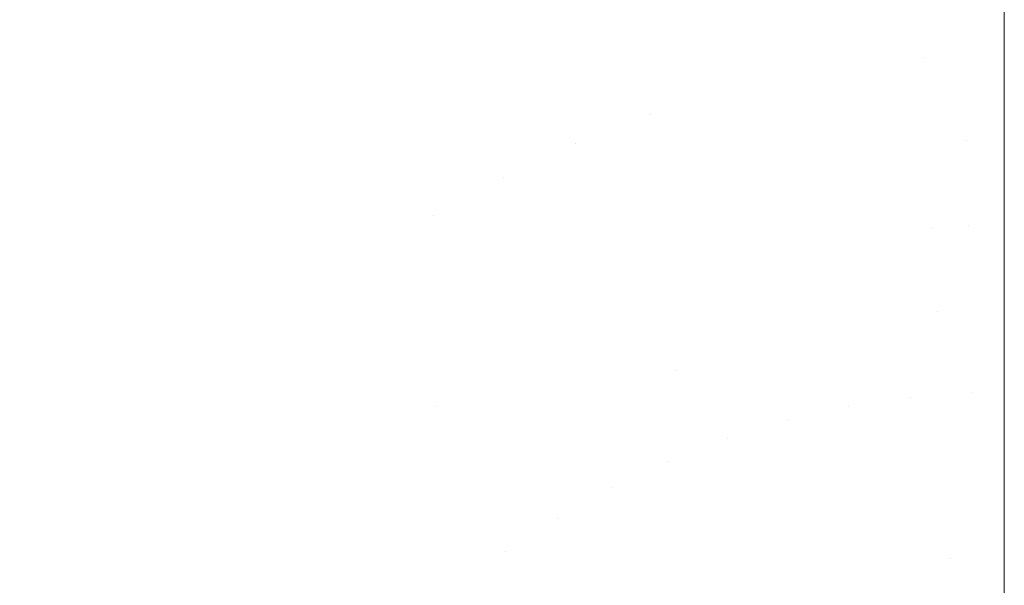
# Model space of a CAD drawing. Header units: centimetres. Extents: x -21.6 to 22.7, y 3.4 to 5.2.
# Tile 63 of 256: x -21.5262 to -21.5034, y 5.1237 to 5.1368. Entities that reach past the tile are written whole.
import ezdxf

# ---------------------------------------------------------------- set-up
doc = ezdxf.new("R2010")
doc.units = ezdxf.units.CM
doc.header["$LTSCALE"] = 2.54
doc.layers.add('Lucido design-1', color=7, linetype='Continuous')

# ---------------------------------------------------------------- blocks, each defined once
blk = doc.blocks.new('Gruppo-4-1')
at = {"color": 7, "linetype": 'Continuous', "lineweight": 9}
for points, invisible_edges in [([(-21.525118, 5.137898, -1872.226641), (-21.526077, 5.139564, -1872.227716), (-21.527886, 5.137965, -1872.227716), (-21.52685, 5.136366, -1872.226641)], 15), ([(-21.52685, 5.136366, -1873.004387), (-21.527886, 5.137965, -1873.003312), (-21.526077, 5.139564, -1873.003312), (-21.525118, 5.137898, -1873.004387)], 15), ([(-21.525118, 5.137898, -1872.226641), (-21.524161, 5.136235, -1872.225626), (-21.522408, 5.137608, -1872.225626), (-21.523284, 5.139334, -1872.226641)], 15), ([(-21.523284, 5.139334, -1873.004387), (-21.522408, 5.137608, -1873.005402), (-21.524161, 5.136235, -1873.005402), (-21.525118, 5.137898, -1873.004387)], 15), ([(-21.51793, 5.138198, -1872.224671), (-21.517233, 5.136373, -1872.223773), (-21.515405, 5.137304, -1872.223773), (-21.51601, 5.139176, -1872.224671)], 15), ([(-21.51601, 5.139176, -1873.006357), (-21.515405, 5.137304, -1873.007255), (-21.517233, 5.136373, -1873.007255), (-21.51793, 5.138198, -1873.006357)], 15), ([(-21.519773, 5.137098, -1872.224671), (-21.520562, 5.138877, -1872.225626), (-21.522408, 5.137608, -1872.225626), (-21.521534, 5.135887, -1872.224671)], 15), ([(-21.521534, 5.135887, -1873.006357), (-21.522408, 5.137608, -1873.005402), (-21.520562, 5.138877, -1873.005402), (-21.519773, 5.137098, -1873.006357)], 15), ([(-21.511156, 5.136846, -1872.222932), (-21.511565, 5.138783, -1872.223773), (-21.513513, 5.13811, -1872.223773), (-21.513006, 5.136207, -1872.222932)], 15), ([(-21.513006, 5.136207, -1873.008096), (-21.513513, 5.13811, -1873.007255), (-21.511565, 5.138783, -1873.007255), (-21.511156, 5.136846, -1873.008096)], 15), ([(-21.503423, 5.13848, -1873.007902), (-21.503423, 5.136013, -1873.008862), (-21.505281, 5.135951, -1873.008883), (-21.505384, 5.137935, -1873.008096)], 14), ([(-21.504404, 5.13799, -1872.222932), (-21.504353, 5.136004, -1872.222145), (-21.503423, 5.134414, -1872.221545), (-21.503423, 5.13848, -1872.223126)], 11), ([(22.630348, 5.13848, -1872.223126), (-21.503423, 5.13848, -1872.223126), (-21.503423, 5.134414, -1872.221545), (22.630348, 5.134414, -1872.221545)], 5), ([(-6.792166, 5.13848, -1873.007902), (-6.792166, 5.134414, -1873.009483), (-21.503423, 5.134414, -1873.009483), (-21.503423, 5.136013, -1873.008862)], 10), ([(-21.503423, 5.136013, -1873.008862), (-21.503423, 5.13848, -1873.007902), (-6.792166, 5.13848, -1873.007902)], 10), ([(-21.519773, 5.137098, -1872.224671), (-21.518988, 5.135325, -1872.223773), (-21.517233, 5.136373, -1872.223773), (-21.51793, 5.138198, -1872.224671)], 15), ([(-21.51793, 5.138198, -1873.006357), (-21.517233, 5.136373, -1873.007255), (-21.518988, 5.135325, -1873.007255), (-21.519773, 5.137098, -1873.006357)], 15), ([(-21.513006, 5.136207, -1872.222932), (-21.513513, 5.13811, -1872.223773), (-21.515405, 5.137304, -1872.223773), (-21.514803, 5.135441, -1872.222932)], 15), ([(-21.514803, 5.135441, -1873.008096), (-21.515405, 5.137304, -1873.007255), (-21.513513, 5.13811, -1873.007255), (-21.513006, 5.136207, -1873.008096)], 15), ([(-21.52685, 5.136366, -1872.226641), (-21.525816, 5.134771, -1872.225626), (-21.524161, 5.136235, -1872.225626), (-21.525118, 5.137898, -1872.226641)], 15), ([(-21.525118, 5.137898, -1873.004387), (-21.524161, 5.136235, -1873.005402), (-21.525816, 5.134771, -1873.005402), (-21.52685, 5.136366, -1873.004387)], 15), ([(-21.505384, 5.137935, -1873.008096), (-21.505281, 5.135951, -1873.008883), (-21.507129, 5.135742, -1873.008883), (-21.507334, 5.137714, -1873.008096)], 15), ([(-21.506362, 5.137843, -1872.222932), (-21.506207, 5.135864, -1872.222145), (-21.505281, 5.135951, -1872.222145), (-21.505384, 5.137935, -1872.222932)], 15), ([(-21.505384, 5.137935, -1872.222932), (-21.505281, 5.135951, -1872.222145), (-21.504353, 5.136004, -1872.222145), (-21.504404, 5.13799, -1872.222932)], 15), ([(-21.507334, 5.137714, -1873.008096), (-21.507129, 5.135742, -1873.008883), (-21.508955, 5.135397, -1873.008883), (-21.509262, 5.13735, -1873.008096)], 15), ([(-21.508302, 5.13755, -1872.222932), (-21.508045, 5.135587, -1872.222145), (-21.507129, 5.135742, -1872.222145), (-21.507334, 5.137714, -1872.222932)], 15), ([(-21.507334, 5.137714, -1872.222932), (-21.507129, 5.135742, -1872.222145), (-21.506207, 5.135864, -1872.222145), (-21.506362, 5.137843, -1872.222932)], 15), ([(-21.521534, 5.135887, -1872.224671), (-21.522408, 5.137608, -1872.225626), (-21.524161, 5.136235, -1872.225626), (-21.523207, 5.134577, -1872.224671)], 15), ([(-21.523207, 5.134577, -1873.006357), (-21.524161, 5.136235, -1873.005402), (-21.522408, 5.137608, -1873.005402), (-21.521534, 5.135887, -1873.006357)], 15), ([(-21.509262, 5.13735, -1872.222932), (-21.508955, 5.135397, -1872.222145), (-21.508045, 5.135587, -1872.222145), (-21.508302, 5.13755, -1872.222932)], 15), ([(-21.514803, 5.135441, -1872.222932), (-21.515405, 5.137304, -1872.223773), (-21.517233, 5.136373, -1872.223773), (-21.516539, 5.134556, -1872.222932)], 15), ([(-21.516539, 5.134556, -1873.008096), (-21.517233, 5.136373, -1873.007255), (-21.515405, 5.137304, -1873.007255), (-21.514803, 5.135441, -1873.008096)], 15), ([(-21.509262, 5.13735, -1873.008096), (-21.508955, 5.135397, -1873.008883), (-21.510749, 5.134919, -1873.008883), (-21.511156, 5.136846, -1873.008096)], 15), ([(-21.510214, 5.137115, -1872.222932), (-21.509857, 5.135174, -1872.222145), (-21.508955, 5.135397, -1872.222145), (-21.509262, 5.13735, -1872.222932)], 15), ([(-21.521534, 5.135887, -1872.224671), (-21.520664, 5.134173, -1872.223773), (-21.518988, 5.135325, -1872.223773), (-21.519773, 5.137098, -1872.224671)], 15), ([(-21.519773, 5.137098, -1873.006357), (-21.518988, 5.135325, -1873.007255), (-21.520664, 5.134173, -1873.007255), (-21.521534, 5.135887, -1873.006357)], 15), ([(-21.511156, 5.136846, -1872.222932), (-21.510749, 5.134919, -1872.222145), (-21.509857, 5.135174, -1872.222145), (-21.510214, 5.137115, -1872.222932)], 15), ([(-21.511631, 5.134632, -1872.222145), (-21.510749, 5.134919, -1872.222145), (-21.511156, 5.136846, -1872.222932), (-21.513006, 5.136207, -1872.222932)], 15), ([(-21.511156, 5.136846, -1873.008096), (-21.510749, 5.134919, -1873.008883), (-21.512502, 5.134314, -1873.008883), (-21.513006, 5.136207, -1873.008096)], 15), ([(-21.528476, 5.134751, -1872.226641), (-21.527371, 5.133227, -1872.225626), (-21.525816, 5.134771, -1872.225626), (-21.52685, 5.136366, -1872.226641)], 15), ([(-21.52685, 5.136366, -1873.004387), (-21.525816, 5.134771, -1873.005402), (-21.527371, 5.133227, -1873.005402), (-21.528476, 5.134751, -1873.004387)], 15), ([(-21.516539, 5.134556, -1872.222932), (-21.517233, 5.136373, -1872.223773), (-21.518988, 5.135325, -1872.223773), (-21.518206, 5.133562, -1872.222932)], 15), ([(-21.518206, 5.133562, -1873.008096), (-21.518988, 5.135325, -1873.007255), (-21.517233, 5.136373, -1873.007255), (-21.516539, 5.134556, -1873.008096)], 15), ([(-21.523207, 5.134577, -1872.224671), (-21.524161, 5.136235, -1872.225626), (-21.525816, 5.134771, -1872.225626), (-21.524786, 5.13318, -1872.224671)], 15), ([(-21.524786, 5.13318, -1873.006357), (-21.525816, 5.134771, -1873.005402), (-21.524161, 5.136235, -1873.005402), (-21.523207, 5.134577, -1873.006357)], 15), ([(-21.51336, 5.133966, -1872.222145), (-21.512502, 5.134314, -1872.222145), (-21.513006, 5.136207, -1872.222932), (-21.514803, 5.135441, -1872.222932)], 15), ([(-21.513006, 5.136207, -1873.008096), (-21.512502, 5.134314, -1873.008883), (-21.514205, 5.133589, -1873.008883), (-21.514803, 5.135441, -1873.008096)], 15), ([(-21.513006, 5.136207, -1872.222932), (-21.512502, 5.134314, -1872.222145), (-21.511631, 5.134632, -1872.222145)], 11), ([(-21.523207, 5.134577, -1872.224671), (-21.522256, 5.132926, -1872.223773), (-21.520664, 5.134173, -1872.223773), (-21.521534, 5.135887, -1872.224671)], 15), ([(-21.521534, 5.135887, -1873.006357), (-21.520664, 5.134173, -1873.007255), (-21.522256, 5.132926, -1873.007255), (-21.523207, 5.134577, -1873.006357)], 15), ([(-21.506924, 5.133783, -1873.009616), (-21.507129, 5.135742, -1873.008883), (-21.505281, 5.135951, -1873.008883), (-21.505179, 5.13398, -1873.009616)], 15), ([(-21.506054, 5.133898, -1872.221412), (-21.506207, 5.135864, -1872.222145), (-21.507129, 5.135742, -1872.222145), (-21.506924, 5.133783, -1872.221412)], 15), ([(-21.505179, 5.13398, -1872.221412), (-21.505281, 5.135951, -1872.222145), (-21.506207, 5.135864, -1872.222145), (-21.506054, 5.133898, -1872.221412)], 15), ([(-21.505281, 5.135951, -1873.008883), (-21.503423, 5.136013, -1873.008862), (-21.503423, 5.134414, -1873.009483)], 9), ([(-21.504302, 5.13403, -1872.221412), (-21.504353, 5.136004, -1872.222145), (-21.505281, 5.135951, -1872.222145), (-21.505179, 5.13398, -1872.221412)], 15), ([(-21.503423, 5.134414, -1873.009483), (-21.505179, 5.13398, -1873.009616), (-21.505281, 5.135951, -1873.008883)], 11), ([(-21.503423, 5.134414, -1872.221545), (-21.504353, 5.136004, -1872.222145), (-21.504302, 5.13403, -1872.221412)], 11), ([(-21.50865, 5.133457, -1873.009616), (-21.508955, 5.135397, -1873.008883), (-21.507129, 5.135742, -1873.008883), (-21.506924, 5.133783, -1873.009616)], 15), ([(-21.50779, 5.133636, -1872.221412), (-21.508045, 5.135587, -1872.222145), (-21.508955, 5.135397, -1872.222145), (-21.50865, 5.133457, -1872.221412)], 15), ([(-21.506924, 5.133783, -1872.221412), (-21.507129, 5.135742, -1872.222145), (-21.508045, 5.135587, -1872.222145), (-21.50779, 5.133636, -1872.221412)], 15), ([(-21.515035, 5.133183, -1872.222145), (-21.514205, 5.133589, -1872.222145), (-21.514803, 5.135441, -1872.222932), (-21.516539, 5.134556, -1872.222932)], 15), ([(-21.514803, 5.135441, -1873.008096), (-21.514205, 5.133589, -1873.008883), (-21.515849, 5.13275, -1873.008883), (-21.516539, 5.134556, -1873.008096)], 15), ([(-21.514803, 5.135441, -1872.222932), (-21.514205, 5.133589, -1872.222145), (-21.51336, 5.133966, -1872.222145)], 11), ([(-21.510345, 5.133005, -1873.009616), (-21.510749, 5.134919, -1873.008883), (-21.508955, 5.135397, -1873.008883), (-21.50865, 5.133457, -1873.009616)], 15), ([(-21.50865, 5.133457, -1872.221412), (-21.508955, 5.135397, -1872.222145), (-21.509857, 5.135174, -1872.222145), (-21.509502, 5.133246, -1872.221412)], 15), ([(-21.518206, 5.133562, -1872.222932), (-21.518988, 5.135325, -1872.223773), (-21.520664, 5.134173, -1872.223773), (-21.519798, 5.132467, -1872.222932)], 15), ([(-21.519798, 5.132467, -1873.008096), (-21.520664, 5.134173, -1873.007255), (-21.518988, 5.135325, -1873.007255), (-21.518206, 5.133562, -1873.008096)], 15), ([(-21.509502, 5.133246, -1872.221412), (-21.509857, 5.135174, -1872.222145), (-21.510749, 5.134919, -1872.222145), (-21.510345, 5.133005, -1872.221412)], 15), ([(-21.512001, 5.132434, -1873.009616), (-21.512502, 5.134314, -1873.008883), (-21.510749, 5.134919, -1873.008883), (-21.510345, 5.133005, -1873.009616)], 15), ([(-21.510345, 5.133005, -1872.221412), (-21.510749, 5.134919, -1872.222145), (-21.511631, 5.134632, -1872.222145), (-21.511179, 5.132734, -1872.221412)], 15), ([(-21.524786, 5.13318, -1872.224671), (-21.525816, 5.134771, -1872.225626), (-21.527371, 5.133227, -1872.225626), (-21.526269, 5.131708, -1872.224671)], 15), ([(-21.526269, 5.131708, -1873.006357), (-21.527371, 5.133227, -1873.005402), (-21.525816, 5.134771, -1873.005402), (-21.524786, 5.13318, -1873.006357)], 15), ([(-21.524786, 5.13318, -1872.224671), (-21.523759, 5.131596, -1872.223773), (-21.522256, 5.132926, -1872.223773), (-21.523207, 5.134577, -1872.224671)], 15), ([(-21.523207, 5.134577, -1873.006357), (-21.522256, 5.132926, -1873.007255), (-21.523759, 5.131596, -1873.007255), (-21.524786, 5.13318, -1873.006357)], 15), ([(-21.516648, 5.132292, -1872.222145), (-21.515849, 5.13275, -1872.222145), (-21.516539, 5.134556, -1872.222932), (-21.518206, 5.133562, -1872.222932)], 15), ([(-21.516539, 5.134556, -1873.008096), (-21.515849, 5.13275, -1873.008883), (-21.517429, 5.131808, -1873.008883), (-21.518206, 5.133562, -1873.008096)], 15), ([(-21.516539, 5.134556, -1872.222932), (-21.515849, 5.13275, -1872.222145), (-21.515035, 5.133183, -1872.222145)], 11), ([(-21.511179, 5.132734, -1872.221412), (-21.511631, 5.134632, -1872.222145), (-21.512502, 5.134314, -1872.222145), (-21.512001, 5.132434, -1872.221412)], 15), ([(-21.51361, 5.131748, -1873.009616), (-21.514205, 5.133589, -1873.008883), (-21.512502, 5.134314, -1873.008883), (-21.512001, 5.132434, -1873.009616)], 15), ([(-21.512001, 5.132434, -1872.221412), (-21.512502, 5.134314, -1872.222145), (-21.51336, 5.133966, -1872.222145), (-21.512812, 5.132105, -1872.221412)], 15), ([(-21.503423, 5.134414, -1873.009483), (-21.503423, 5.132078, -1873.010276), (-21.505077, 5.132024, -1873.010298), (-21.505179, 5.13398, -1873.009616)], 14), ([(-21.503423, 5.134414, -1872.221545), (-21.504302, 5.13403, -1872.221412), (-21.504251, 5.13207, -1872.22073)], 11), ([(-21.504251, 5.13207, -1872.22073), (-21.503423, 5.130283, -1872.220142), (-21.503423, 5.134414, -1872.221545)], 9), ([(22.630348, 5.134414, -1872.221545), (-21.503423, 5.134414, -1872.221545), (-21.503423, 5.130283, -1872.220142), (22.630348, 5.130283, -1872.220142)], 5), ([(-6.792166, 5.134414, -1873.009483), (-6.792166, 5.130283, -1873.010886), (-21.503423, 5.130283, -1873.010886), (-21.503423, 5.132078, -1873.010276)], 10), ([(-21.503423, 5.132078, -1873.010276), (-21.503423, 5.134414, -1873.009483), (-6.792166, 5.134414, -1873.009483)], 10), ([(-21.519798, 5.132467, -1872.222932), (-21.520664, 5.134173, -1872.223773), (-21.522256, 5.132926, -1872.223773), (-21.52131, 5.131283, -1872.222932)], 15), ([(-21.52131, 5.131283, -1873.008096), (-21.522256, 5.132926, -1873.007255), (-21.520664, 5.134173, -1873.007255), (-21.519798, 5.132467, -1873.008096)], 15), ([(-21.505179, 5.13398, -1873.009616), (-21.505077, 5.132024, -1873.010298), (-21.506722, 5.131838, -1873.010298), (-21.506924, 5.133783, -1873.009616)], 15), ([(-21.506054, 5.133898, -1872.221412), (-21.505901, 5.131946, -1872.22073), (-21.505077, 5.132024, -1872.22073), (-21.505179, 5.13398, -1872.221412)], 15), ([(-21.505179, 5.13398, -1872.221412), (-21.505077, 5.132024, -1872.22073), (-21.504251, 5.13207, -1872.22073), (-21.504302, 5.13403, -1872.221412)], 15), ([(-21.512812, 5.132105, -1872.221412), (-21.51336, 5.133966, -1872.222145), (-21.514205, 5.133589, -1872.222145), (-21.51361, 5.131748, -1872.221412)], 15), ([(-21.506924, 5.133783, -1873.009616), (-21.506722, 5.131838, -1873.010298), (-21.508347, 5.13153, -1873.010298), (-21.50865, 5.133457, -1873.009616)], 15), ([(-21.50779, 5.133636, -1872.221412), (-21.507537, 5.131699, -1872.22073), (-21.506722, 5.131838, -1872.22073), (-21.506924, 5.133783, -1872.221412)], 15), ([(-21.506924, 5.133783, -1872.221412), (-21.506722, 5.131838, -1872.22073), (-21.505901, 5.131946, -1872.22073), (-21.506054, 5.133898, -1872.221412)], 15), ([(-21.519798, 5.132467, -1872.222932), (-21.518937, 5.130771, -1872.222145), (-21.517429, 5.131808, -1872.222145), (-21.518206, 5.133562, -1872.222932)], 15), ([(-21.518206, 5.133562, -1873.008096), (-21.517429, 5.131808, -1873.008883), (-21.518937, 5.130771, -1873.008883), (-21.519798, 5.132467, -1873.008096)], 15), ([(-21.518206, 5.133562, -1872.222932), (-21.517429, 5.131808, -1872.222145), (-21.516648, 5.132292, -1872.222145)], 11), ([(-21.515164, 5.130956, -1873.009616), (-21.515849, 5.13275, -1873.008883), (-21.514205, 5.133589, -1873.008883), (-21.51361, 5.131748, -1873.009616)], 15), ([(-21.51361, 5.131748, -1872.221412), (-21.514205, 5.133589, -1872.222145), (-21.515035, 5.133183, -1872.222145), (-21.514395, 5.131365, -1872.221412)], 15), ([(-21.50865, 5.133457, -1872.221412), (-21.508347, 5.13153, -1872.22073), (-21.507537, 5.131699, -1872.22073), (-21.50779, 5.133636, -1872.221412)], 15), ([(-21.50865, 5.133457, -1873.009616), (-21.508347, 5.13153, -1873.010298), (-21.509944, 5.131105, -1873.010298), (-21.510345, 5.133005, -1873.009616)], 15), ([(-21.509502, 5.133246, -1872.221412), (-21.50915, 5.131332, -1872.22073), (-21.508347, 5.13153, -1872.22073), (-21.50865, 5.133457, -1872.221412)], 15), ([(-21.526269, 5.131708, -1872.224671), (-21.525171, 5.130195, -1872.223773), (-21.523759, 5.131596, -1872.223773), (-21.524786, 5.13318, -1872.224671)], 15), ([(-21.524786, 5.13318, -1873.006357), (-21.523759, 5.131596, -1873.007255), (-21.525171, 5.130195, -1873.007255), (-21.526269, 5.131708, -1873.006357)], 15), ([(-21.514395, 5.131365, -1872.221412), (-21.515035, 5.133183, -1872.222145), (-21.515849, 5.13275, -1872.222145), (-21.515164, 5.130956, -1872.221412)], 15), ([(-21.510345, 5.133005, -1872.221412), (-21.509944, 5.131105, -1872.22073), (-21.50915, 5.131332, -1872.22073), (-21.509502, 5.133246, -1872.221412)], 15), ([(-21.52131, 5.131283, -1872.222932), (-21.522256, 5.132926, -1872.223773), (-21.523759, 5.131596, -1872.223773), (-21.522738, 5.13002, -1872.222932)], 15), ([(-21.522738, 5.13002, -1873.008096), (-21.523759, 5.131596, -1873.007255), (-21.522256, 5.132926, -1873.007255), (-21.52131, 5.131283, -1873.008096)], 15), ([(-21.510345, 5.133005, -1873.009616), (-21.509944, 5.131105, -1873.010298), (-21.511504, 5.130567, -1873.010298), (-21.512001, 5.132434, -1873.009616)], 15), ([(-21.511179, 5.132734, -1872.221412), (-21.510729, 5.13085, -1872.22073), (-21.509944, 5.131105, -1872.22073), (-21.510345, 5.133005, -1872.221412)], 15), ([(-21.516656, 5.130066, -1873.009616), (-21.517429, 5.131808, -1873.008883), (-21.515849, 5.13275, -1873.008883), (-21.515164, 5.130956, -1873.009616)], 15), ([(-21.515164, 5.130956, -1872.221412), (-21.515849, 5.13275, -1872.222145), (-21.516648, 5.132292, -1872.222145), (-21.515918, 5.130523, -1872.221412)], 15), ([(-21.512001, 5.132434, -1872.221412), (-21.511504, 5.130567, -1872.22073), (-21.510729, 5.13085, -1872.22073), (-21.511179, 5.132734, -1872.221412)], 15), ([(-21.52131, 5.131283, -1872.222932), (-21.52037, 5.129649, -1872.222145), (-21.518937, 5.130771, -1872.222145), (-21.519798, 5.132467, -1872.222932)], 15), ([(-21.519798, 5.132467, -1873.008096), (-21.518937, 5.130771, -1873.008883), (-21.52037, 5.129649, -1873.008883), (-21.52131, 5.131283, -1873.008096)], 15), ([(-21.512001, 5.132434, -1873.009616), (-21.511504, 5.130567, -1873.010298), (-21.51302, 5.129921, -1873.010298), (-21.51361, 5.131748, -1873.009616)], 15), ([(-21.512812, 5.132105, -1872.221412), (-21.512268, 5.130257, -1872.22073), (-21.511504, 5.130567, -1872.22073), (-21.512001, 5.132434, -1872.221412)], 15), ([(-21.515918, 5.130523, -1872.221412), (-21.516648, 5.132292, -1872.222145), (-21.517429, 5.131808, -1872.222145), (-21.516656, 5.130066, -1872.221412)], 15), ([(-21.51361, 5.131748, -1872.221412), (-21.51302, 5.129921, -1872.22073), (-21.512268, 5.130257, -1872.22073), (-21.512812, 5.132105, -1872.221412)], 15), ([(-21.50652, 5.129908, -1873.01093), (-21.506722, 5.131838, -1873.010298), (-21.505077, 5.132024, -1873.010298), (-21.504976, 5.130082, -1873.01093)], 15), ([(-21.505901, 5.131946, -1872.22073), (-21.506722, 5.131838, -1872.22073), (-21.506321, 5.127994, -1872.219514), (-21.5056, 5.128089, -1872.219514)], 15), ([(-21.5056, 5.128089, -1872.219514), (-21.504876, 5.128157, -1872.219514), (-21.505077, 5.132024, -1872.22073), (-21.505901, 5.131946, -1872.22073)], 15), ([(-21.505077, 5.132024, -1873.010298), (-21.503423, 5.132078, -1873.010276), (-21.503423, 5.130283, -1873.010886)], 9), ([(-21.504251, 5.13207, -1872.22073), (-21.505077, 5.132024, -1872.22073), (-21.504876, 5.128157, -1872.219514), (-21.50415, 5.128198, -1872.219514)], 15), ([(-21.503423, 5.130283, -1873.010886), (-21.504976, 5.130082, -1873.01093), (-21.505077, 5.132024, -1873.010298)], 11), ([(-21.503423, 5.130283, -1872.220142), (-21.504251, 5.13207, -1872.22073), (-21.50415, 5.128198, -1872.219514)], 11), ([(-21.527654, 5.130172, -1872.224671), (-21.52649, 5.128732, -1872.223773), (-21.525171, 5.130195, -1872.223773), (-21.526269, 5.131708, -1872.224671)], 15), ([(-21.526269, 5.131708, -1873.006357), (-21.525171, 5.130195, -1873.007255), (-21.52649, 5.128732, -1873.007255), (-21.527654, 5.130172, -1873.006357)], 15), ([(-21.516656, 5.130066, -1872.221412), (-21.517429, 5.131808, -1872.222145), (-21.518937, 5.130771, -1872.222145), (-21.518082, 5.129086, -1872.221412)], 15), ([(-21.518082, 5.129086, -1873.009616), (-21.518937, 5.130771, -1873.008883), (-21.517429, 5.131808, -1873.008883), (-21.516656, 5.130066, -1873.009616)], 15), ([(-21.51361, 5.131748, -1873.009616), (-21.51302, 5.129921, -1873.010298), (-21.514484, 5.129175, -1873.010298), (-21.515164, 5.130956, -1873.009616)], 15), ([(-21.514395, 5.131365, -1872.221412), (-21.513759, 5.12956, -1872.22073), (-21.51302, 5.129921, -1872.22073), (-21.51361, 5.131748, -1872.221412)], 15), ([(-21.508046, 5.129619, -1873.01093), (-21.508347, 5.13153, -1873.010298), (-21.506722, 5.131838, -1873.010298), (-21.50652, 5.129908, -1873.01093)], 15), ([(-21.507537, 5.131699, -1872.22073), (-21.508347, 5.13153, -1872.22073), (-21.507748, 5.127724, -1872.219514), (-21.507037, 5.127872, -1872.219514)], 15), ([(-21.507037, 5.127872, -1872.219514), (-21.506321, 5.127994, -1872.219514), (-21.506722, 5.131838, -1872.22073), (-21.507537, 5.131699, -1872.22073)], 15), ([(-21.522738, 5.13002, -1872.222932), (-21.523759, 5.131596, -1872.223773), (-21.525171, 5.130195, -1872.223773), (-21.524079, 5.128689, -1872.222932)], 15), ([(-21.524079, 5.128689, -1873.008096), (-21.525171, 5.130195, -1873.007255), (-21.523759, 5.131596, -1873.007255), (-21.522738, 5.13002, -1873.008096)], 15), ([(-21.509546, 5.12922, -1873.01093), (-21.509944, 5.131105, -1873.010298), (-21.508347, 5.13153, -1873.010298), (-21.508046, 5.129619, -1873.01093)], 15), ([(-21.508454, 5.12755, -1872.219514), (-21.507748, 5.127724, -1872.219514), (-21.508347, 5.13153, -1872.22073), (-21.50915, 5.131332, -1872.22073)], 15), ([(-21.522738, 5.13002, -1872.222932), (-21.521722, 5.128453, -1872.222145), (-21.52037, 5.129649, -1872.222145), (-21.52131, 5.131283, -1872.222932)], 15), ([(-21.52131, 5.131283, -1873.008096), (-21.52037, 5.129649, -1873.008883), (-21.521722, 5.128453, -1873.008883), (-21.522738, 5.13002, -1873.008096)], 15), ([(-21.515164, 5.130956, -1872.221412), (-21.514484, 5.129175, -1872.22073), (-21.513759, 5.12956, -1872.22073), (-21.514395, 5.131365, -1872.221412)], 15), ([(-21.50915, 5.131332, -1872.22073), (-21.509944, 5.131105, -1872.22073), (-21.509151, 5.12735, -1872.219514), (-21.508454, 5.12755, -1872.219514)], 15), ([(-21.511011, 5.128714, -1873.01093), (-21.511504, 5.130567, -1873.010298), (-21.509944, 5.131105, -1873.010298), (-21.509546, 5.12922, -1873.01093)], 15), ([(-21.509841, 5.127126, -1872.219514), (-21.509151, 5.12735, -1872.219514), (-21.509944, 5.131105, -1872.22073), (-21.510729, 5.13085, -1872.22073)], 15), ([(-21.515164, 5.130956, -1873.009616), (-21.514484, 5.129175, -1873.010298), (-21.51589, 5.128336, -1873.010298), (-21.516656, 5.130066, -1873.009616)], 15), ([(-21.515918, 5.130523, -1872.221412), (-21.515194, 5.128766, -1872.22073), (-21.514484, 5.129175, -1872.22073), (-21.515164, 5.130956, -1872.221412)], 15), ([(-21.510729, 5.13085, -1872.22073), (-21.511504, 5.130567, -1872.22073), (-21.511011, 5.128714, -1872.220098)], 11), ([(-21.509841, 5.127126, -1872.219514), (-21.510729, 5.13085, -1872.22073), (-21.511011, 5.128714, -1872.220098)], 11), ([(-21.518082, 5.129086, -1872.221412), (-21.518937, 5.130771, -1872.222145), (-21.52037, 5.129649, -1872.222145), (-21.519435, 5.128026, -1872.221412)], 15), ([(-21.519435, 5.128026, -1873.009616), (-21.52037, 5.129649, -1873.008883), (-21.518937, 5.130771, -1873.008883), (-21.518082, 5.129086, -1873.009616)], 15), ([(-21.512434, 5.128108, -1873.01093), (-21.51302, 5.129921, -1873.010298), (-21.511504, 5.130567, -1873.010298), (-21.511011, 5.128714, -1873.01093)], 15), ([(-21.511011, 5.128714, -1872.220098), (-21.511504, 5.130567, -1872.22073), (-21.512268, 5.130257, -1872.22073), (-21.511728, 5.128423, -1872.220098)], 15), ([(-21.516656, 5.130066, -1872.221412), (-21.51589, 5.128336, -1872.22073), (-21.515194, 5.128766, -1872.22073), (-21.515918, 5.130523, -1872.221412)], 15), ([(-21.524079, 5.128689, -1872.222932), (-21.525171, 5.130195, -1872.223773), (-21.52649, 5.128732, -1872.223773), (-21.525331, 5.1273, -1872.222932)], 15), ([(-21.525331, 5.1273, -1873.008096), (-21.52649, 5.128732, -1873.007255), (-21.525171, 5.130195, -1873.007255), (-21.524079, 5.128689, -1873.008096)], 15), ([(-21.511728, 5.128423, -1872.220098), (-21.512268, 5.130257, -1872.22073), (-21.51302, 5.129921, -1872.22073), (-21.512434, 5.128108, -1872.220098)], 15), ([(-21.504976, 5.130082, -1873.01093), (-21.503423, 5.130283, -1873.010886), (-21.503423, 5.128205, -1873.011491)], 9), ([(-21.50415, 5.128198, -1872.219514), (-21.503423, 5.128205, -1872.219537), (-21.503423, 5.130283, -1872.220142)], 9), ([(22.630348, 5.128205, -1872.219537), (22.630348, 5.130283, -1872.220142), (-21.503423, 5.130283, -1872.220142), (-21.503423, 5.128205, -1872.219537)], 10), ([(-21.503423, 5.128205, -1873.011491), (-21.503423, 5.130283, -1873.010886), (-6.792166, 5.130283, -1873.010886), (-6.792166, 5.128205, -1873.011491)], 10), ([(-21.524079, 5.128689, -1872.222932), (-21.522993, 5.127191, -1872.222145), (-21.521722, 5.128453, -1872.222145), (-21.522738, 5.13002, -1872.222932)], 15), ([(-21.522738, 5.13002, -1873.008096), (-21.521722, 5.128453, -1873.008883), (-21.522993, 5.127191, -1873.008883), (-21.524079, 5.128689, -1873.008096)], 15), ([(-21.516569, 5.127884, -1872.22073), (-21.51589, 5.128336, -1872.22073), (-21.516656, 5.130066, -1872.221412), (-21.518082, 5.129086, -1872.221412)], 15), ([(-21.516656, 5.130066, -1873.009616), (-21.51589, 5.128336, -1873.010298), (-21.517232, 5.127413, -1873.010298), (-21.518082, 5.129086, -1873.009616)], 15), ([(-21.513809, 5.127407, -1873.01093), (-21.514484, 5.129175, -1873.010298), (-21.51302, 5.129921, -1873.010298), (-21.512434, 5.128108, -1873.01093)], 15), ([(-21.512434, 5.128108, -1872.220098), (-21.51302, 5.129921, -1872.22073), (-21.513759, 5.12956, -1872.22073), (-21.513128, 5.127769, -1872.220098)], 15), ([(-21.50652, 5.129908, -1873.01093), (-21.506321, 5.127994, -1873.011514), (-21.507748, 5.127724, -1873.011514), (-21.508046, 5.129619, -1873.01093)], 15), ([(-21.504976, 5.130082, -1873.01093), (-21.504876, 5.128157, -1873.011514), (-21.506321, 5.127994, -1873.011514), (-21.50652, 5.129908, -1873.01093)], 15), ([(-21.503423, 5.128205, -1873.011491), (-21.504876, 5.128157, -1873.011514), (-21.504976, 5.130082, -1873.01093)], 11), ([(-21.519435, 5.128026, -1872.221412), (-21.52037, 5.129649, -1872.222145), (-21.521722, 5.128453, -1872.222145), (-21.520713, 5.126895, -1872.221412)], 15), ([(-21.520713, 5.126895, -1873.009616), (-21.521722, 5.128453, -1873.008883), (-21.52037, 5.129649, -1873.008883), (-21.519435, 5.128026, -1873.009616)], 15), ([(-21.513128, 5.127769, -1872.220098), (-21.513759, 5.12956, -1872.22073), (-21.514484, 5.129175, -1872.22073), (-21.513809, 5.127407, -1872.220098)], 15), ([(-21.508046, 5.129619, -1873.01093), (-21.507748, 5.127724, -1873.011514), (-21.509151, 5.12735, -1873.011514), (-21.509546, 5.12922, -1873.01093)], 15), ([(-21.509546, 5.12922, -1873.01093), (-21.509151, 5.12735, -1873.011514), (-21.510522, 5.126877, -1873.011514), (-21.511011, 5.128714, -1873.01093)], 15), ([(-21.519435, 5.128026, -1872.221412), (-21.518507, 5.126414, -1872.22073), (-21.517232, 5.127413, -1872.22073), (-21.518082, 5.129086, -1872.221412)], 15), ([(-21.518082, 5.129086, -1873.009616), (-21.517232, 5.127413, -1873.010298), (-21.518507, 5.126414, -1873.010298), (-21.519435, 5.128026, -1873.009616)], 15), ([(-21.518082, 5.129086, -1872.221412), (-21.517232, 5.127413, -1872.22073), (-21.516569, 5.127884, -1872.22073)], 11), ([(-21.515129, 5.12662, -1873.01093), (-21.51589, 5.128336, -1873.010298), (-21.514484, 5.129175, -1873.010298), (-21.513809, 5.127407, -1873.01093)], 15), ([(-21.513809, 5.127407, -1872.220098), (-21.514484, 5.129175, -1872.22073), (-21.515194, 5.128766, -1872.22073), (-21.514476, 5.127024, -1872.220098)], 15), ([(-21.525331, 5.1273, -1872.222932), (-21.52649, 5.128732, -1872.223773), (-21.527715, 5.127221, -1872.223773), (-21.526494, 5.125864, -1872.222932)], 15), ([(-21.526494, 5.125864, -1873.008096), (-21.527715, 5.127221, -1873.007255), (-21.52649, 5.128732, -1873.007255), (-21.525331, 5.1273, -1873.008096)], 15), ([(-21.514476, 5.127024, -1872.220098), (-21.515194, 5.128766, -1872.22073), (-21.51589, 5.128336, -1872.22073), (-21.515129, 5.12662, -1872.220098)], 15), ([(-21.525331, 5.1273, -1872.222932), (-21.524179, 5.125876, -1872.222145), (-21.522993, 5.127191, -1872.222145), (-21.524079, 5.128689, -1872.222932)], 15), ([(-21.524079, 5.128689, -1873.008096), (-21.522993, 5.127191, -1873.008883), (-21.524179, 5.125876, -1873.008883), (-21.525331, 5.1273, -1873.008096)], 15), ([(-21.511011, 5.128714, -1873.01093), (-21.510522, 5.126877, -1873.011514), (-21.511854, 5.12631, -1873.011514), (-21.512434, 5.128108, -1873.01093)], 15), ([(-21.511728, 5.128423, -1872.220098), (-21.511193, 5.126605, -1872.219514), (-21.510522, 5.126877, -1872.219514), (-21.511011, 5.128714, -1872.220098)], 15), ([(-21.511011, 5.128714, -1872.220098), (-21.510522, 5.126877, -1872.219514), (-21.509841, 5.127126, -1872.219514)], 11), ([(-21.520713, 5.126895, -1872.221412), (-21.521722, 5.128453, -1872.222145), (-21.522993, 5.127191, -1872.222145), (-21.521914, 5.125704, -1872.221412)], 15), ([(-21.521914, 5.125704, -1873.009616), (-21.522993, 5.127191, -1873.008883), (-21.521722, 5.128453, -1873.008883), (-21.520713, 5.126895, -1873.009616)], 15), ([(-21.516389, 5.125753, -1873.01093), (-21.517232, 5.127413, -1873.010298), (-21.51589, 5.128336, -1873.010298), (-21.515129, 5.12662, -1873.01093)], 15), ([(-21.515129, 5.12662, -1872.220098), (-21.51589, 5.128336, -1872.22073), (-21.516569, 5.127884, -1872.22073), (-21.515767, 5.126196, -1872.220098)], 15), ([(-21.512434, 5.128108, -1872.220098), (-21.511854, 5.12631, -1872.219514), (-21.511193, 5.126605, -1872.219514), (-21.511728, 5.128423, -1872.220098)], 15), ([(-21.512434, 5.128108, -1873.01093), (-21.511854, 5.12631, -1873.011514), (-21.51314, 5.125655, -1873.011514), (-21.513809, 5.127407, -1873.01093)], 15), ([(-21.513128, 5.127769, -1872.220098), (-21.512503, 5.125993, -1872.219514), (-21.511854, 5.12631, -1872.219514), (-21.512434, 5.128108, -1872.220098)], 15), ([(-21.506123, 5.126098, -1873.012051), (-21.506321, 5.127994, -1873.011514), (-21.504876, 5.128157, -1873.011514), (-21.504777, 5.12625, -1873.012051)], 15), ([(-21.5056, 5.128089, -1872.219514), (-21.506321, 5.127994, -1872.219514), (-21.506123, 5.126098, -1872.218977), (-21.504777, 5.12625, -1872.218977)], 15), ([(-21.504777, 5.12625, -1872.218977), (-21.504876, 5.128157, -1872.219514), (-21.5056, 5.128089, -1872.219514)], 11), ([(-21.504777, 5.12625, -1873.012051), (-21.504876, 5.128157, -1873.011514), (-21.503423, 5.128205, -1873.011491), (-21.503423, 5.126094, -1873.012107)], 11), ([(-21.50415, 5.128198, -1872.219514), (-21.504876, 5.128157, -1872.219514), (-21.504777, 5.12625, -1872.218977), (-21.503423, 5.1263, -1872.218981)], 15), ([(-21.503423, 5.1263, -1872.218981), (-21.503423, 5.128205, -1872.219537), (-21.50415, 5.128198, -1872.219514)], 10), ([(22.630348, 5.126094, -1872.218921), (22.630348, 5.128205, -1872.219537), (-21.503423, 5.128205, -1872.219537), (-21.503423, 5.1263, -1872.218981)], 10), ([(-6.792166, 5.128205, -1873.011491), (-6.792166, 5.1263, -1873.012047), (-21.503423, 5.126094, -1873.012107), (-21.503423, 5.128205, -1873.011491)], 10), ([(-21.520713, 5.126895, -1872.221412), (-21.519711, 5.125349, -1872.22073), (-21.518507, 5.126414, -1872.22073), (-21.519435, 5.128026, -1872.221412)], 15), ([(-21.519435, 5.128026, -1873.009616), (-21.518507, 5.126414, -1873.010298), (-21.519711, 5.125349, -1873.010298), (-21.520713, 5.126895, -1873.009616)], 15), ([(-21.515767, 5.126196, -1872.220098), (-21.516569, 5.127884, -1872.22073), (-21.517232, 5.127413, -1872.22073), (-21.516389, 5.125753, -1872.220098)], 15), ([(-21.507453, 5.125846, -1873.012051), (-21.507748, 5.127724, -1873.011514), (-21.506321, 5.127994, -1873.011514), (-21.506123, 5.126098, -1873.012051)], 15), ([(-21.507037, 5.127872, -1872.219514), (-21.507748, 5.127724, -1872.219514), (-21.507453, 5.125846, -1872.218977), (-21.506123, 5.126098, -1872.218977)], 15), ([(-21.506123, 5.126098, -1872.218977), (-21.506321, 5.127994, -1872.219514), (-21.507037, 5.127872, -1872.219514)], 11), ([(-21.513809, 5.127407, -1872.220098), (-21.51314, 5.125655, -1872.219514), (-21.512503, 5.125993, -1872.219514), (-21.513128, 5.127769, -1872.220098)], 15), ([(-21.50876, 5.125498, -1873.012051), (-21.509151, 5.12735, -1873.011514), (-21.507748, 5.127724, -1873.011514), (-21.507453, 5.125846, -1873.012051)], 15), ([(-21.507453, 5.125846, -1872.218977), (-21.507748, 5.127724, -1872.219514), (-21.508454, 5.12755, -1872.219514)], 11), ([(-21.516389, 5.125753, -1872.220098), (-21.517232, 5.127413, -1872.22073), (-21.518507, 5.126414, -1872.22073), (-21.517587, 5.124815, -1872.220098)], 15), ([(-21.517587, 5.124815, -1873.01093), (-21.518507, 5.126414, -1873.010298), (-21.517232, 5.127413, -1873.010298), (-21.516389, 5.125753, -1873.01093)], 15), ([(-21.513809, 5.127407, -1873.01093), (-21.51314, 5.125655, -1873.011514), (-21.514374, 5.124918, -1873.011514), (-21.515129, 5.12662, -1873.01093)], 15), ([(-21.514476, 5.127024, -1872.220098), (-21.513764, 5.125296, -1872.219514), (-21.51314, 5.125655, -1872.219514), (-21.513809, 5.127407, -1872.220098)], 15), ([(-21.508454, 5.12755, -1872.219514), (-21.509151, 5.12735, -1872.219514), (-21.50876, 5.125498, -1872.218977), (-21.507453, 5.125846, -1872.218977)], 15), ([(-21.526494, 5.125864, -1872.222932), (-21.525281, 5.124515, -1872.222145), (-21.524179, 5.125876, -1872.222145), (-21.525331, 5.1273, -1872.222932)], 15), ([(-21.525331, 5.1273, -1873.008096), (-21.524179, 5.125876, -1873.008883), (-21.525281, 5.124515, -1873.008883), (-21.526494, 5.125864, -1873.008096)], 15), ([(-21.523035, 5.12446, -1872.221412), (-21.521914, 5.125704, -1872.221412), (-21.522993, 5.127191, -1872.222145), (-21.524179, 5.125876, -1872.222145)], 15), ([(-21.524179, 5.125876, -1873.008883), (-21.522993, 5.127191, -1873.008883), (-21.521914, 5.125704, -1873.009616), (-21.523035, 5.12446, -1873.009616)], 15), ([(-21.510038, 5.125057, -1873.012051), (-21.510522, 5.126877, -1873.011514), (-21.509151, 5.12735, -1873.011514), (-21.50876, 5.125498, -1873.012051)], 15), ([(-21.50876, 5.125498, -1872.218977), (-21.509151, 5.12735, -1872.219514), (-21.509841, 5.127126, -1872.219514)], 11), ([(-21.515129, 5.12662, -1872.220098), (-21.514374, 5.124918, -1872.219514), (-21.513764, 5.125296, -1872.219514), (-21.514476, 5.127024, -1872.220098)], 15), ([(-21.509841, 5.127126, -1872.219514), (-21.510522, 5.126877, -1872.219514), (-21.510038, 5.125057, -1872.218977), (-21.50876, 5.125498, -1872.218977)], 15), ([(-21.521914, 5.125704, -1872.221412), (-21.520842, 5.124227, -1872.22073), (-21.519711, 5.125349, -1872.22073), (-21.520713, 5.126895, -1872.221412)], 15), ([(-21.520713, 5.126895, -1873.009616), (-21.519711, 5.125349, -1873.010298), (-21.520842, 5.124227, -1873.010298), (-21.521914, 5.125704, -1873.009616)], 15), ([(-21.511278, 5.124529, -1873.012051), (-21.511854, 5.12631, -1873.011514), (-21.510522, 5.126877, -1873.011514), (-21.510038, 5.125057, -1873.012051)], 15), ([(-21.510038, 5.125057, -1872.218977), (-21.510522, 5.126877, -1872.219514), (-21.511193, 5.126605, -1872.219514)], 11), ([(-21.515129, 5.12662, -1873.01093), (-21.514374, 5.124918, -1873.011514), (-21.515554, 5.124107, -1873.011514), (-21.516389, 5.125753, -1873.01093)], 15), ([(-21.515767, 5.126196, -1872.220098), (-21.514971, 5.124521, -1872.219514), (-21.514374, 5.124918, -1872.219514), (-21.515129, 5.12662, -1872.220098)], 15), ([(-21.511193, 5.126605, -1872.219514), (-21.511854, 5.12631, -1872.219514), (-21.511278, 5.124529, -1872.218977), (-21.510038, 5.125057, -1872.218977)], 15), ([(-21.517587, 5.124815, -1872.220098), (-21.518507, 5.126414, -1872.22073), (-21.519711, 5.125349, -1872.22073), (-21.518717, 5.123815, -1872.220098)], 15), ([(-21.518717, 5.123815, -1873.01093), (-21.519711, 5.125349, -1873.010298), (-21.518507, 5.126414, -1873.010298), (-21.517587, 5.124815, -1873.01093)], 15), ([(-21.512476, 5.123918, -1873.012051), (-21.51314, 5.125655, -1873.011514), (-21.511854, 5.12631, -1873.011514), (-21.511278, 5.124529, -1873.012051)], 15), ([(-21.511278, 5.124529, -1872.218977), (-21.511854, 5.12631, -1872.219514), (-21.512503, 5.125993, -1872.219514)], 11), ([(-21.506123, 5.126098, -1872.218977), (-21.505927, 5.12422, -1872.218486), (-21.504679, 5.124361, -1872.218486), (-21.504777, 5.12625, -1872.218977)], 15), ([(-21.504777, 5.12625, -1873.012051), (-21.504679, 5.124361, -1873.012543), (-21.505927, 5.12422, -1873.012543), (-21.506123, 5.126098, -1873.012051)], 15), ([(-21.504777, 5.12625, -1872.218977), (-21.504679, 5.124361, -1872.218486), (-21.503423, 5.126094, -1872.218921), (-21.503423, 5.1263, -1872.218981)], 11), ([(-21.504679, 5.124361, -1873.012543), (-21.504777, 5.12625, -1873.012051), (-21.503423, 5.126094, -1873.012107)], 11), ([(-21.503423, 5.1263, -1872.218981), (-21.503423, 5.126094, -1872.218921), (22.630348, 5.126094, -1872.218921)], 10), ([(-6.792166, 5.1263, -1873.012047), (-6.792166, 5.126094, -1873.012107), (-21.503423, 5.126094, -1873.012107)], 10), ([(-21.516389, 5.125753, -1872.220098), (-21.515554, 5.124107, -1872.219514), (-21.514971, 5.124521, -1872.219514), (-21.515767, 5.126196, -1872.220098)], 15), ([(-21.512503, 5.125993, -1872.219514), (-21.51314, 5.125655, -1872.219514), (-21.512476, 5.123918, -1872.218977), (-21.511278, 5.124529, -1872.218977)], 15), ([(-21.507453, 5.125846, -1872.218977), (-21.507161, 5.123987, -1872.218486), (-21.505927, 5.12422, -1872.218486), (-21.506123, 5.126098, -1872.218977)], 15), ([(-21.506123, 5.126098, -1873.012051), (-21.505927, 5.12422, -1873.012543), (-21.507161, 5.123987, -1873.012543), (-21.507453, 5.125846, -1873.012051)], 15), ([(-21.503423, 5.121856, -1872.217884), (-21.503423, 5.126094, -1872.218921), (-21.504679, 5.124361, -1872.218486)], 10), ([(-21.503423, 5.126094, -1873.012107), (-21.503423, 5.124403, -1873.01252), (-21.504679, 5.124361, -1873.012543)], 10), ([(22.630348, 5.126094, -1872.218921), (-21.503423, 5.126094, -1872.218921), (-21.503423, 5.121856, -1872.217884), (22.630348, 5.121856, -1872.217884)], 5), ([(-6.792166, 5.126094, -1873.012107), (-6.792166, 5.121856, -1873.013144), (-21.503423, 5.121856, -1873.013144), (-21.503423, 5.124403, -1873.01252)], 10), ([(-21.503423, 5.124403, -1873.01252), (-21.503423, 5.126094, -1873.012107), (-6.792166, 5.126094, -1873.012107)], 10), ([(-21.527568, 5.124391, -1872.222932), (-21.526299, 5.123119, -1872.222145), (-21.525281, 5.124515, -1872.222145), (-21.526494, 5.125864, -1872.222932)], 15), ([(-21.527568, 5.124391, -1873.008096), (-21.526494, 5.125864, -1873.008096), (-21.525281, 5.124515, -1873.008883), (-21.526299, 5.123119, -1873.008883)], 15), ([(-21.524179, 5.125876, -1872.222145), (-21.525281, 5.124515, -1872.222145), (-21.524076, 5.123175, -1872.221412), (-21.523035, 5.12446, -1872.221412)], 15), ([(-21.523035, 5.12446, -1873.009616), (-21.524076, 5.123175, -1873.009616), (-21.525281, 5.124515, -1873.008883), (-21.524179, 5.125876, -1873.008883)], 15), ([(-21.50876, 5.125498, -1872.218977), (-21.508373, 5.123664, -1872.218486), (-21.507161, 5.123987, -1872.218486), (-21.507453, 5.125846, -1872.218977)], 15), ([(-21.507453, 5.125846, -1873.012051), (-21.507161, 5.123987, -1873.012543), (-21.508373, 5.123664, -1873.012543), (-21.50876, 5.125498, -1873.012051)], 15), ([(-21.521898, 5.123055, -1872.22073), (-21.520842, 5.124227, -1872.22073), (-21.521914, 5.125704, -1872.221412), (-21.523035, 5.12446, -1872.221412)], 15), ([(-21.523035, 5.12446, -1873.009616), (-21.521914, 5.125704, -1873.009616), (-21.520842, 5.124227, -1873.010298), (-21.521898, 5.123055, -1873.010298)], 15), ([(-21.517587, 5.124815, -1872.220098), (-21.516674, 5.12323, -1872.219514), (-21.515554, 5.124107, -1872.219514), (-21.516389, 5.125753, -1872.220098)], 15), ([(-21.516389, 5.125753, -1873.01093), (-21.515554, 5.124107, -1873.011514), (-21.516674, 5.12323, -1873.011514), (-21.517587, 5.124815, -1873.01093)], 15), ([(-21.513627, 5.123232, -1873.012051), (-21.514374, 5.124918, -1873.011514), (-21.51314, 5.125655, -1873.011514), (-21.512476, 5.123918, -1873.012051)], 15), ([(-21.512476, 5.123918, -1872.218977), (-21.51314, 5.125655, -1872.219514), (-21.513764, 5.125296, -1872.219514)], 11), ([(-21.518717, 5.123815, -1872.220098), (-21.519711, 5.125349, -1872.22073), (-21.520842, 5.124227, -1872.22073), (-21.519779, 5.122761, -1872.220098)], 15), ([(-21.519779, 5.122761, -1873.01093), (-21.520842, 5.124227, -1873.010298), (-21.519711, 5.125349, -1873.010298), (-21.518717, 5.123815, -1873.01093)], 15), ([(-21.510038, 5.125057, -1872.218977), (-21.509558, 5.123255, -1872.218486), (-21.508373, 5.123664, -1872.218486), (-21.50876, 5.125498, -1872.218977)], 15), ([(-21.50876, 5.125498, -1873.012051), (-21.508373, 5.123664, -1873.012543), (-21.509558, 5.123255, -1873.012543), (-21.510038, 5.125057, -1873.012051)], 15), ([(-21.513764, 5.125296, -1872.219514), (-21.514374, 5.124918, -1872.219514), (-21.513627, 5.123232, -1872.218977), (-21.512476, 5.123918, -1872.218977)], 15), ([(-21.514726, 5.122476, -1873.012051), (-21.515554, 5.124107, -1873.011514), (-21.514374, 5.124918, -1873.011514), (-21.513627, 5.123232, -1873.012051)], 15), ([(-21.513627, 5.123232, -1872.218977), (-21.514374, 5.124918, -1872.219514), (-21.514971, 5.124521, -1872.219514)], 11), ([(-21.511278, 5.124529, -1872.218977), (-21.510708, 5.122765, -1872.218486), (-21.509558, 5.123255, -1872.218486), (-21.510038, 5.125057, -1872.218977)], 15), ([(-21.510038, 5.125057, -1873.012051), (-21.509558, 5.123255, -1873.012543), (-21.510708, 5.122765, -1873.012543), (-21.511278, 5.124529, -1873.012051)], 15), ([(-21.518717, 5.123815, -1872.220098), (-21.517732, 5.122294, -1872.219514), (-21.516674, 5.12323, -1872.219514), (-21.517587, 5.124815, -1872.220098)], 15), ([(-21.517587, 5.124815, -1873.01093), (-21.516674, 5.12323, -1873.011514), (-21.517732, 5.122294, -1873.011514), (-21.518717, 5.123815, -1873.01093)], 15), ([(-21.525037, 5.121856, -1872.221412), (-21.524076, 5.123175, -1872.221412), (-21.525281, 5.124515, -1872.222145), (-21.526299, 5.123119, -1872.222145)], 15), ([(-21.526299, 5.123119, -1873.008883), (-21.525281, 5.124515, -1873.008883), (-21.524076, 5.123175, -1873.009616), (-21.525037, 5.121856, -1873.009616)], 15), ([(-21.523035, 5.12446, -1872.221412), (-21.524076, 5.123175, -1872.221412), (-21.522879, 5.121844, -1872.22073), (-21.521898, 5.123055, -1872.22073)], 15), ([(-21.521898, 5.123055, -1873.010298), (-21.522879, 5.121844, -1873.010298), (-21.524076, 5.123175, -1873.009616), (-21.523035, 5.12446, -1873.009616)], 15), ([(-21.514971, 5.124521, -1872.219514), (-21.515554, 5.124107, -1872.219514), (-21.514726, 5.122476, -1872.218977), (-21.513627, 5.123232, -1872.218977)], 15), ([(-21.512476, 5.123918, -1872.218977), (-21.51182, 5.122199, -1872.218486), (-21.510708, 5.122765, -1872.218486), (-21.511278, 5.124529, -1872.218977)], 15), ([(-21.511278, 5.124529, -1873.012051), (-21.510708, 5.122765, -1873.012543), (-21.51182, 5.122199, -1873.012543), (-21.512476, 5.123918, -1873.012051)], 15), ([(-21.504679, 5.124361, -1873.012543), (-21.503423, 5.124403, -1873.01252), (-21.503423, 5.121856, -1873.013144)], 9), ([(-21.520771, 5.121661, -1872.220098), (-21.519779, 5.122761, -1872.220098), (-21.520842, 5.124227, -1872.22073), (-21.521898, 5.123055, -1872.22073)], 15), ([(-21.521898, 5.123055, -1873.010298), (-21.520842, 5.124227, -1873.010298), (-21.519779, 5.122761, -1873.01093), (-21.520771, 5.121661, -1873.01093)], 15), ([(-21.506585, 5.120326, -1872.217632), (-21.505541, 5.120523, -1872.217632), (-21.505927, 5.12422, -1872.218486), (-21.507161, 5.123987, -1872.218486)], 15), ([(-21.507161, 5.123987, -1873.012543), (-21.505927, 5.12422, -1873.012543), (-21.505541, 5.120523, -1873.013396), (-21.506585, 5.120326, -1873.013396)], 15), ([(-21.504679, 5.124361, -1872.218486), (-21.505927, 5.12422, -1872.218486), (-21.505541, 5.120523, -1872.217632), (-21.504485, 5.120643, -1872.217632)], 15), ([(-21.504485, 5.120643, -1873.013396), (-21.505541, 5.120523, -1873.013396), (-21.505927, 5.12422, -1873.012543), (-21.504679, 5.124361, -1873.012543)], 15), ([(-21.504679, 5.124361, -1872.218486), (-21.504485, 5.120643, -1872.217632), (-21.503423, 5.121856, -1872.217884)], 11), ([(-21.503423, 5.121856, -1873.013144), (-21.504485, 5.120643, -1873.013396), (-21.504679, 5.124361, -1873.012543)], 11), ([(-21.514726, 5.122476, -1872.218977), (-21.515554, 5.124107, -1872.219514), (-21.516674, 5.12323, -1872.219514), (-21.51577, 5.121659, -1872.218977)], 15), ([(-21.51577, 5.121659, -1873.012051), (-21.516674, 5.12323, -1873.011514), (-21.515554, 5.124107, -1873.011514), (-21.514726, 5.122476, -1873.012051)], 15), ([(-21.507161, 5.123987, -1872.218486), (-21.508373, 5.123664, -1872.218486), (-21.507611, 5.120053, -1872.217632), (-21.506585, 5.120326, -1872.217632)], 15), ([(-21.506585, 5.120326, -1873.013396), (-21.507611, 5.120053, -1873.013396), (-21.508373, 5.123664, -1873.012543), (-21.507161, 5.123987, -1873.012543)], 15), ([(-21.519779, 5.122761, -1872.220098), (-21.518725, 5.121308, -1872.219514), (-21.517732, 5.122294, -1872.219514), (-21.518717, 5.123815, -1872.220098)], 15), ([(-21.518717, 5.123815, -1873.01093), (-21.517732, 5.122294, -1873.011514), (-21.518725, 5.121308, -1873.011514), (-21.519779, 5.122761, -1873.01093)], 15), ([(-21.513627, 5.123232, -1872.218977), (-21.512887, 5.121562, -1872.218486), (-21.51182, 5.122199, -1872.218486), (-21.512476, 5.123918, -1872.218977)], 15), ([(-21.512476, 5.123918, -1873.012051), (-21.51182, 5.122199, -1873.012543), (-21.512887, 5.121562, -1873.012543), (-21.513627, 5.123232, -1873.012051)], 15)]:
    blk.add_3dface(points, dxfattribs=dict(at, invisible_edges=invisible_edges))
blk = doc.blocks.new('Gruppo-5-1')
at = {"color": 7}
blk.add_blockref('Gruppo-4-1', (0, 0), dxfattribs=at)

msp = doc.modelspace()

# ---------------------------------------------------------------- block references
at = {"layer": 'Lucido design-1', "color": 7}
msp.add_blockref('Gruppo-5-1', (0, 0), dxfattribs=at)

doc.saveas('drawing.dxf')
